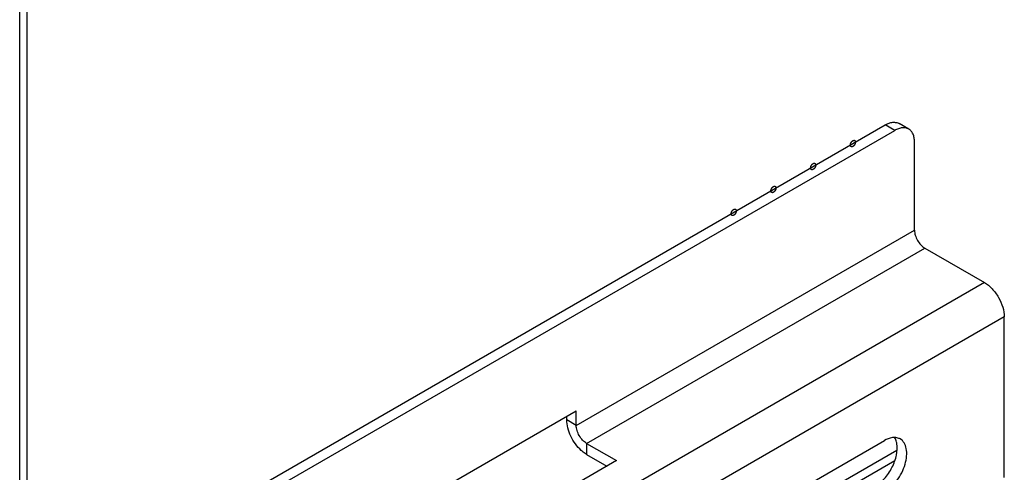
# Model space of a CAD drawing. Header units: inches. Extents: x 5 to 265, y 5 to 171.
# Tile 117 of 212: x 197.96 to 202.34, y 121.5 to 123.52. Entities that reach past the tile are written whole.
import ezdxf

# ---------------------------------------------------------------- set-up
doc = ezdxf.new("R2010")
doc.units = ezdxf.units.IN
doc.header["$LTSCALE"] = 14.96
doc.header["$MEASUREMENT"] = 0
doc.layers.get('0').update_dxf_attribs({"linetype": 'CONTINUOUS'})
doc.layers.add('03_ALL_AXES', color=7, linetype='CONTINUOUS')

msp = doc.modelspace()

# ---------------------------------------------------------------- linework, layer by layer
at = {"color": 7, "linetype": 'Continuous'}
for p, q in [((197.9895, 125.7406), (197.9895, 59.6039)), ((197.9576, 59.5594), (197.9576, 125.6961)), ((197.9895, 120.8454), (201.8091, 123.0506)), ((201.8516, 123.0261), (201.8091, 123.0506)), ((201.9141, 123.0323), (201.8716, 123.0568)), ((197.9895, 120.7964), (201.8516, 123.0261)), ((201.94, 122.5815), (201.94, 122.9751)), ((200.4345, 121.7124), (201.94, 122.5815)), ((200.4805, 121.6328), (201.9859, 122.5019)), ((201.9859, 122.5019), (202.2511, 122.3489)), ((202.2511, 122.3489), (197.9895, 119.8884)), ((202.3395, 122.1958), (197.9895, 119.6843)), ((202.3395, 121.4813), (202.3395, 122.1958)), ((199.5507, 121.2674), (200.4345, 121.7777)), ((200.4345, 121.7124), (200.4345, 121.7777)), ((200.3921, 121.7369), (200.3921, 121.7532)), ((200.4345, 121.7124), (200.3921, 121.7369)), ((199.5188, 120.3248), (201.806, 121.6452)), ((200.418, 120.7694), (201.8614, 121.6027)), ((200.4805, 121.6328), (200.4805, 121.5838)), ((200.4805, 121.6328), (200.6136, 121.556)), ((200.6136, 121.556), (199.7297, 121.0456)), ((200.4805, 121.5838), (200.5712, 121.5315)), ((201.8516, 121.5548), (200.4805, 120.7632))]:
    msp.add_line(p, q, dxfattribs=at)
for points, knots in [([(201.8091, 123.0506), (201.8146, 123.0538), (201.8255, 123.059), (201.8423, 123.063), (201.858, 123.0626), (201.8675, 123.0592), (201.8716, 123.0568)], [0, 0, 0, 0, 0.289798, 0.549047, 0.782227, 1, 1, 1, 1]), ([(201.9141, 123.0323), (201.9099, 123.0347), (201.9005, 123.0381), (201.8847, 123.0385), (201.868, 123.0345), (201.8571, 123.0293), (201.8516, 123.0261)], [0, 0, 0, 0, 0.217773, 0.450953, 0.710202, 1, 1, 1, 1]), ([(201.94, 122.9751), (201.94, 122.9814), (201.939, 122.9935), (201.9341, 123.01), (201.9259, 123.0235), (201.9182, 123.0299), (201.9141, 123.0323)], [0, 0, 0, 0, 0.2898, 0.549049, 0.782228, 1, 1, 1, 1]), ([(201.6543, 122.9612), (201.6543, 122.9617), (201.6544, 122.9623), (201.6544, 122.9631), (201.6545, 122.9636), (201.6545, 122.9639), (201.6546, 122.9642), (201.6547, 122.9647), (201.6548, 122.9653), (201.655, 122.966), (201.6551, 122.9667), (201.6554, 122.9674), (201.6557, 122.9681), (201.6559, 122.9688), (201.6562, 122.9695), (201.6565, 122.9703), (201.6569, 122.971), (201.6573, 122.9717), (201.6576, 122.9724), (201.658, 122.973), (201.6585, 122.9737), (201.6589, 122.9743), (201.6593, 122.975), (201.6598, 122.9756), (201.6603, 122.9761), (201.6608, 122.9767), (201.6612, 122.9773), (201.6618, 122.9778), (201.6623, 122.9783), (201.6628, 122.9787), (201.6631, 122.979), (201.6634, 122.9793), (201.6636, 122.9795), (201.664, 122.9797), (201.6647, 122.9802), (201.6652, 122.9806), (201.6656, 122.9808)], [0, 0, 0, 0, 0.0625, 0.09375, 0.109375, 0.125, 0.140625, 0.15625, 0.1875, 0.21875, 0.25, 0.28125, 0.3125, 0.34375, 0.375, 0.40625, 0.4375, 0.46875, 0.5, 0.53125, 0.5625, 0.59375, 0.625, 0.65625, 0.6875, 0.71875, 0.75, 0.78125, 0.8125, 0.84375, 0.859375, 0.875, 0.890625, 0.90625, 0.9375, 1, 1, 1, 1]), ([(201.6656, 122.9547), (201.6652, 122.9545), (201.6647, 122.9543), (201.664, 122.954), (201.6637, 122.9538), (201.6634, 122.9537), (201.6631, 122.9536), (201.6628, 122.9535), (201.6623, 122.9534), (201.6619, 122.9533), (201.6616, 122.9533), (201.6613, 122.9532), (201.661, 122.9532), (201.6607, 122.9532), (201.6603, 122.9532), (201.6599, 122.9532), (201.6596, 122.9533), (201.6593, 122.9532), (201.6591, 122.9533), (201.6588, 122.9534), (201.6585, 122.9536), (201.6581, 122.9537), (201.6578, 122.9538), (201.6576, 122.9539), (201.6574, 122.9541), (201.6572, 122.9542), (201.6569, 122.9545), (201.6566, 122.9547), (201.6564, 122.9549), (201.6562, 122.955), (201.6561, 122.9553), (201.6559, 122.9555), (201.6557, 122.9559), (201.6555, 122.9562), (201.6553, 122.9565), (201.6551, 122.9567), (201.6551, 122.957), (201.655, 122.9573), (201.6548, 122.9577), (201.6547, 122.9582), (201.6546, 122.9585), (201.6545, 122.9588), (201.6545, 122.9591), (201.6544, 122.9595), (201.6544, 122.9602), (201.6543, 122.9608), (201.6543, 122.9612)], [0, 0, 0, 0, 0.0625, 0.09375, 0.109375, 0.125, 0.140625, 0.15625, 0.1875, 0.21875, 0.234375, 0.25, 0.265625, 0.28125, 0.3125, 0.34375, 0.359375, 0.375, 0.390625, 0.40625, 0.4375, 0.46875, 0.484375, 0.5, 0.515625, 0.53125, 0.5625, 0.59375, 0.609375, 0.625, 0.640625, 0.65625, 0.6875, 0.71875, 0.734375, 0.75, 0.765625, 0.78125, 0.8125, 0.84375, 0.859375, 0.875, 0.890625, 0.90625, 0.9375, 1, 1, 1, 1]), ([(201.6656, 122.9808), (201.666, 122.981), (201.6665, 122.9812), (201.6672, 122.9815), (201.6675, 122.9817), (201.6678, 122.9819), (201.6681, 122.9819), (201.6684, 122.982), (201.6689, 122.9821), (201.6693, 122.9822), (201.6696, 122.9823), (201.6699, 122.9823), (201.6702, 122.9823), (201.6705, 122.9823), (201.6709, 122.9823), (201.6713, 122.9823), (201.6716, 122.9823), (201.6719, 122.9823), (201.6721, 122.9822), (201.6724, 122.9821), (201.6727, 122.9819), (201.6731, 122.9818), (201.6734, 122.9817), (201.6736, 122.9816), (201.6738, 122.9815), (201.674, 122.9813), (201.6743, 122.981), (201.6746, 122.9808), (201.6748, 122.9806), (201.675, 122.9805), (201.6751, 122.9802), (201.6753, 122.98), (201.6755, 122.9796), (201.6757, 122.9793), (201.6759, 122.979), (201.6761, 122.9788), (201.6761, 122.9785), (201.6762, 122.9782), (201.6764, 122.9778), (201.6765, 122.9773), (201.6766, 122.977), (201.6767, 122.9768), (201.6767, 122.9764), (201.6768, 122.976), (201.6768, 122.9753), (201.6769, 122.9747), (201.6769, 122.9743)], [0, 0, 0, 0, 0.0625, 0.09375, 0.109375, 0.125, 0.140625, 0.15625, 0.1875, 0.21875, 0.234375, 0.25, 0.265625, 0.28125, 0.3125, 0.34375, 0.359375, 0.375, 0.390625, 0.40625, 0.4375, 0.46875, 0.484375, 0.5, 0.515625, 0.53125, 0.5625, 0.59375, 0.609375, 0.625, 0.640625, 0.65625, 0.6875, 0.71875, 0.734375, 0.75, 0.765625, 0.78125, 0.8125, 0.84375, 0.859375, 0.875, 0.890625, 0.90625, 0.9375, 1, 1, 1, 1]), ([(201.6769, 122.9743), (201.6769, 122.9738), (201.6768, 122.9732), (201.6768, 122.9724), (201.6767, 122.972), (201.6767, 122.9716), (201.6766, 122.9713), (201.6765, 122.9708), (201.6764, 122.9702), (201.6762, 122.9695), (201.6761, 122.9688), (201.6758, 122.9681), (201.6755, 122.9674), (201.6753, 122.9667), (201.6751, 122.966), (201.6747, 122.9653), (201.6743, 122.9646), (201.674, 122.9638), (201.6736, 122.9631), (201.6732, 122.9625), (201.6728, 122.9618), (201.6723, 122.9612), (201.6719, 122.9605), (201.6714, 122.96), (201.6709, 122.9594), (201.6704, 122.9588), (201.67, 122.9582), (201.6694, 122.9577), (201.6689, 122.9572), (201.6685, 122.9568), (201.6681, 122.9565), (201.6678, 122.9562), (201.6676, 122.9561), (201.6672, 122.9558), (201.6665, 122.9553), (201.666, 122.955), (201.6656, 122.9547)], [0, 0, 0, 0, 0.0625, 0.09375, 0.109375, 0.125, 0.140625, 0.15625, 0.1875, 0.21875, 0.25, 0.28125, 0.3125, 0.34375, 0.375, 0.40625, 0.4375, 0.46875, 0.5, 0.53125, 0.5625, 0.59375, 0.625, 0.65625, 0.6875, 0.71875, 0.75, 0.78125, 0.8125, 0.84375, 0.859375, 0.875, 0.890625, 0.90625, 0.9375, 1, 1, 1, 1]), ([(201.4775, 122.8592), (201.4775, 122.8596), (201.4776, 122.8603), (201.4777, 122.861), (201.4777, 122.8615), (201.4777, 122.8618), (201.4778, 122.8622), (201.4779, 122.8626), (201.478, 122.8632), (201.4782, 122.8639), (201.4783, 122.8646), (201.4786, 122.8653), (201.4789, 122.8661), (201.4792, 122.8668), (201.4794, 122.8675), (201.4798, 122.8682), (201.4801, 122.8689), (201.4805, 122.8696), (201.4808, 122.8703), (201.4813, 122.871), (201.4817, 122.8716), (201.4821, 122.8723), (201.4825, 122.8729), (201.483, 122.8735), (201.4835, 122.8741), (201.484, 122.8747), (201.4845, 122.8753), (201.485, 122.8757), (201.4855, 122.8762), (201.486, 122.8766), (201.4863, 122.877), (201.4866, 122.8772), (201.4869, 122.8774), (201.4872, 122.8777), (201.4879, 122.8781), (201.4885, 122.8785), (201.4888, 122.8788)], [0, 0, 0, 0, 0.0625, 0.09375, 0.109375, 0.125, 0.140625, 0.15625, 0.1875, 0.21875, 0.25, 0.28125, 0.3125, 0.34375, 0.375, 0.40625, 0.4375, 0.46875, 0.5, 0.53125, 0.5625, 0.59375, 0.625, 0.65625, 0.6875, 0.71875, 0.75, 0.78125, 0.8125, 0.84375, 0.859375, 0.875, 0.890625, 0.90625, 0.9375, 1, 1, 1, 1]), ([(201.4888, 122.8788), (201.4892, 122.8789), (201.4897, 122.8792), (201.4904, 122.8795), (201.4907, 122.8796), (201.491, 122.8798), (201.4913, 122.8798), (201.4916, 122.8799), (201.4921, 122.88), (201.4925, 122.8801), (201.4929, 122.8802), (201.4931, 122.8803), (201.4934, 122.8802), (201.4937, 122.8802), (201.4941, 122.8802), (201.4945, 122.8802), (201.4948, 122.8802), (201.4951, 122.8802), (201.4953, 122.8801), (201.4956, 122.88), (201.496, 122.8799), (201.4963, 122.8797), (201.4966, 122.8796), (201.4968, 122.8796), (201.497, 122.8794), (201.4972, 122.8792), (201.4975, 122.879), (201.4978, 122.8787), (201.498, 122.8785), (201.4982, 122.8784), (201.4984, 122.8782), (201.4985, 122.8779), (201.4987, 122.8776), (201.499, 122.8772), (201.4991, 122.8769), (201.4993, 122.8768), (201.4993, 122.8765), (201.4995, 122.8761), (201.4996, 122.8757), (201.4997, 122.8753), (201.4998, 122.8749), (201.4999, 122.8747), (201.4999, 122.8744), (201.5, 122.874), (201.5, 122.8732), (201.5001, 122.8726), (201.5001, 122.8722)], [0, 0, 0, 0, 0.0625, 0.09375, 0.109375, 0.125, 0.140625, 0.15625, 0.1875, 0.21875, 0.234375, 0.25, 0.265625, 0.28125, 0.3125, 0.34375, 0.359375, 0.375, 0.390625, 0.40625, 0.4375, 0.46875, 0.484375, 0.5, 0.515625, 0.53125, 0.5625, 0.59375, 0.609375, 0.625, 0.640625, 0.65625, 0.6875, 0.71875, 0.734375, 0.75, 0.765625, 0.78125, 0.8125, 0.84375, 0.859375, 0.875, 0.890625, 0.90625, 0.9375, 1, 1, 1, 1]), ([(201.5001, 122.8722), (201.5001, 122.8718), (201.5, 122.8711), (201.5, 122.8703), (201.4999, 122.8699), (201.4999, 122.8696), (201.4998, 122.8692), (201.4997, 122.8687), (201.4996, 122.8682), (201.4994, 122.8675), (201.4993, 122.8668), (201.499, 122.866), (201.4988, 122.8653), (201.4985, 122.8646), (201.4983, 122.8639), (201.4979, 122.8632), (201.4975, 122.8625), (201.4972, 122.8618), (201.4968, 122.8611), (201.4964, 122.8604), (201.496, 122.8598), (201.4955, 122.8591), (201.4951, 122.8585), (201.4946, 122.8579), (201.4941, 122.8573), (201.4937, 122.8567), (201.4932, 122.8561), (201.4926, 122.8557), (201.4921, 122.8552), (201.4917, 122.8548), (201.4913, 122.8544), (201.4911, 122.8542), (201.4908, 122.854), (201.4904, 122.8537), (201.4898, 122.8533), (201.4892, 122.8529), (201.4888, 122.8526)], [0, 0, 0, 0, 0.0625, 0.09375, 0.109375, 0.125, 0.140625, 0.15625, 0.1875, 0.21875, 0.25, 0.28125, 0.3125, 0.34375, 0.375, 0.40625, 0.4375, 0.46875, 0.5, 0.53125, 0.5625, 0.59375, 0.625, 0.65625, 0.6875, 0.71875, 0.75, 0.78125, 0.8125, 0.84375, 0.859375, 0.875, 0.890625, 0.90625, 0.9375, 1, 1, 1, 1]), ([(201.4888, 122.8526), (201.4885, 122.8525), (201.4879, 122.8522), (201.4873, 122.8519), (201.4869, 122.8517), (201.4866, 122.8516), (201.4864, 122.8516), (201.486, 122.8515), (201.4856, 122.8514), (201.4851, 122.8513), (201.4848, 122.8512), (201.4845, 122.8511), (201.4843, 122.8511), (201.4839, 122.8511), (201.4835, 122.8512), (201.4831, 122.8512), (201.4828, 122.8512), (201.4826, 122.8512), (201.4824, 122.8513), (201.4821, 122.8514), (201.4817, 122.8515), (201.4813, 122.8516), (201.481, 122.8518), (201.4808, 122.8518), (201.4807, 122.852), (201.4804, 122.8522), (201.4801, 122.8524), (201.4798, 122.8527), (201.4796, 122.8529), (201.4794, 122.853), (201.4793, 122.8532), (201.4791, 122.8535), (201.4789, 122.8538), (201.4787, 122.8542), (201.4785, 122.8544), (201.4784, 122.8546), (201.4783, 122.8549), (201.4782, 122.8552), (201.4781, 122.8557), (201.4779, 122.8561), (201.4778, 122.8565), (201.4777, 122.8567), (201.4777, 122.857), (201.4777, 122.8574), (201.4776, 122.8581), (201.4776, 122.8588), (201.4775, 122.8592)], [0, 0, 0, 0, 0.0625, 0.09375, 0.109375, 0.125, 0.140625, 0.15625, 0.1875, 0.21875, 0.234375, 0.25, 0.265625, 0.28125, 0.3125, 0.34375, 0.359375, 0.375, 0.390625, 0.40625, 0.4375, 0.46875, 0.484375, 0.5, 0.515625, 0.53125, 0.5625, 0.59375, 0.609375, 0.625, 0.640625, 0.65625, 0.6875, 0.71875, 0.734375, 0.75, 0.765625, 0.78125, 0.8125, 0.84375, 0.859375, 0.875, 0.890625, 0.90625, 0.9375, 1, 1, 1, 1]), ([(201.3007, 122.7571), (201.3008, 122.7575), (201.3008, 122.7582), (201.3009, 122.759), (201.3009, 122.7594), (201.3009, 122.7598), (201.301, 122.7601), (201.3011, 122.7606), (201.3013, 122.7612), (201.3014, 122.7619), (201.3016, 122.7626), (201.3019, 122.7633), (201.3021, 122.764), (201.3024, 122.7647), (201.3026, 122.7654), (201.303, 122.7661), (201.3033, 122.7668), (201.3037, 122.7675), (201.304, 122.7683), (201.3045, 122.7689), (201.3049, 122.7696), (201.3053, 122.7702), (201.3057, 122.7709), (201.3062, 122.7714), (201.3067, 122.772), (201.3072, 122.7726), (201.3077, 122.7732), (201.3082, 122.7737), (201.3088, 122.7742), (201.3092, 122.7746), (201.3096, 122.7749), (201.3098, 122.7752), (201.3101, 122.7753), (201.3105, 122.7756), (201.3111, 122.7761), (201.3117, 122.7764), (201.3121, 122.7767)], [0, 0, 0, 0, 0.0625, 0.09375, 0.109375, 0.125, 0.140625, 0.15625, 0.1875, 0.21875, 0.25, 0.28125, 0.3125, 0.34375, 0.375, 0.40625, 0.4375, 0.46875, 0.5, 0.53125, 0.5625, 0.59375, 0.625, 0.65625, 0.6875, 0.71875, 0.75, 0.78125, 0.8125, 0.84375, 0.859375, 0.875, 0.890625, 0.90625, 0.9375, 1, 1, 1, 1]), ([(201.3121, 122.7506), (201.3117, 122.7504), (201.3111, 122.7501), (201.3105, 122.7498), (201.3101, 122.7497), (201.3099, 122.7495), (201.3096, 122.7495), (201.3092, 122.7494), (201.3088, 122.7493), (201.3084, 122.7492), (201.308, 122.7491), (201.3077, 122.749), (201.3075, 122.7491), (201.3072, 122.7491), (201.3068, 122.7491), (201.3064, 122.7491), (201.306, 122.7491), (201.3058, 122.7491), (201.3056, 122.7492), (201.3053, 122.7493), (201.3049, 122.7495), (201.3046, 122.7496), (201.3043, 122.7497), (201.304, 122.7498), (201.3039, 122.7499), (201.3036, 122.7501), (201.3034, 122.7504), (201.3031, 122.7506), (201.3028, 122.7508), (201.3026, 122.7509), (201.3025, 122.7511), (201.3023, 122.7514), (201.3021, 122.7518), (201.3019, 122.7521), (201.3017, 122.7524), (201.3016, 122.7526), (201.3015, 122.7528), (201.3014, 122.7532), (201.3013, 122.7536), (201.3011, 122.754), (201.301, 122.7544), (201.3009, 122.7546), (201.3009, 122.755), (201.3009, 122.7554), (201.3008, 122.7561), (201.3008, 122.7567), (201.3007, 122.7571)], [0, 0, 0, 0, 0.0625, 0.09375, 0.109375, 0.125, 0.140625, 0.15625, 0.1875, 0.21875, 0.234375, 0.25, 0.265625, 0.28125, 0.3125, 0.34375, 0.359375, 0.375, 0.390625, 0.40625, 0.4375, 0.46875, 0.484375, 0.5, 0.515625, 0.53125, 0.5625, 0.59375, 0.609375, 0.625, 0.640625, 0.65625, 0.6875, 0.71875, 0.734375, 0.75, 0.765625, 0.78125, 0.8125, 0.84375, 0.859375, 0.875, 0.890625, 0.90625, 0.9375, 1, 1, 1, 1]), ([(201.3121, 122.7767), (201.3124, 122.7769), (201.313, 122.7771), (201.3136, 122.7774), (201.314, 122.7776), (201.3143, 122.7777), (201.3145, 122.7778), (201.3149, 122.7779), (201.3153, 122.778), (201.3157, 122.7781), (201.3161, 122.7781), (201.3164, 122.7782), (201.3166, 122.7782), (201.3169, 122.7782), (201.3173, 122.7782), (201.3177, 122.7782), (201.3181, 122.7781), (201.3183, 122.7782), (201.3185, 122.778), (201.3188, 122.7779), (201.3192, 122.7778), (201.3195, 122.7777), (201.3198, 122.7776), (201.3201, 122.7775), (201.3202, 122.7773), (201.3205, 122.7772), (201.3208, 122.7769), (201.321, 122.7767), (201.3213, 122.7765), (201.3215, 122.7763), (201.3216, 122.7761), (201.3218, 122.7759), (201.322, 122.7755), (201.3222, 122.7752), (201.3224, 122.7749), (201.3225, 122.7747), (201.3226, 122.7744), (201.3227, 122.7741), (201.3228, 122.7737), (201.323, 122.7732), (201.3231, 122.7729), (201.3232, 122.7726), (201.3232, 122.7723), (201.3232, 122.7719), (201.3233, 122.7712), (201.3233, 122.7706), (201.3234, 122.7702)], [0, 0, 0, 0, 0.0625, 0.09375, 0.109375, 0.125, 0.140625, 0.15625, 0.1875, 0.21875, 0.234375, 0.25, 0.265625, 0.28125, 0.3125, 0.34375, 0.359375, 0.375, 0.390625, 0.40625, 0.4375, 0.46875, 0.484375, 0.5, 0.515625, 0.53125, 0.5625, 0.59375, 0.609375, 0.625, 0.640625, 0.65625, 0.6875, 0.71875, 0.734375, 0.75, 0.765625, 0.78125, 0.8125, 0.84375, 0.859375, 0.875, 0.890625, 0.90625, 0.9375, 1, 1, 1, 1]), ([(201.3234, 122.7702), (201.3233, 122.7697), (201.3233, 122.7691), (201.3232, 122.7683), (201.3232, 122.7678), (201.3232, 122.7675), (201.3231, 122.7672), (201.323, 122.7667), (201.3228, 122.7661), (201.3227, 122.7654), (201.3225, 122.7647), (201.3222, 122.764), (201.322, 122.7633), (201.3217, 122.7626), (201.3215, 122.7618), (201.3211, 122.7611), (201.3208, 122.7604), (201.3204, 122.7597), (201.3201, 122.759), (201.3196, 122.7584), (201.3192, 122.7577), (201.3188, 122.7571), (201.3184, 122.7564), (201.3179, 122.7558), (201.3174, 122.7552), (201.3169, 122.7547), (201.3164, 122.7541), (201.3159, 122.7536), (201.3153, 122.7531), (201.3149, 122.7527), (201.3146, 122.7524), (201.3143, 122.7521), (201.314, 122.7519), (201.3136, 122.7517), (201.313, 122.7512), (201.3124, 122.7508), (201.3121, 122.7506)], [0, 0, 0, 0, 0.0625, 0.09375, 0.109375, 0.125, 0.140625, 0.15625, 0.1875, 0.21875, 0.25, 0.28125, 0.3125, 0.34375, 0.375, 0.40625, 0.4375, 0.46875, 0.5, 0.53125, 0.5625, 0.59375, 0.625, 0.65625, 0.6875, 0.71875, 0.75, 0.78125, 0.8125, 0.84375, 0.859375, 0.875, 0.890625, 0.90625, 0.9375, 1, 1, 1, 1]), ([(201.124, 122.655), (201.124, 122.6555), (201.1241, 122.6562), (201.1241, 122.6569), (201.1242, 122.6574), (201.1242, 122.6577), (201.1243, 122.6581), (201.1244, 122.6585), (201.1245, 122.6591), (201.1247, 122.6598), (201.1248, 122.6605), (201.1251, 122.6612), (201.1253, 122.6619), (201.1256, 122.6626), (201.1258, 122.6634), (201.1262, 122.6641), (201.1266, 122.6648), (201.1269, 122.6655), (201.1273, 122.6662), (201.1277, 122.6668), (201.1281, 122.6675), (201.1286, 122.6681), (201.129, 122.6688), (201.1295, 122.6694), (201.13, 122.67), (201.1304, 122.6705), (201.1309, 122.6712), (201.1315, 122.6716), (201.132, 122.6721), (201.1324, 122.6725), (201.1328, 122.6728), (201.133, 122.6731), (201.1333, 122.6733), (201.1337, 122.6735), (201.1343, 122.674), (201.1349, 122.6744), (201.1353, 122.6746)], [0, 0, 0, 0, 0.0625, 0.09375, 0.109375, 0.125, 0.140625, 0.15625, 0.1875, 0.21875, 0.25, 0.28125, 0.3125, 0.34375, 0.375, 0.40625, 0.4375, 0.46875, 0.5, 0.53125, 0.5625, 0.59375, 0.625, 0.65625, 0.6875, 0.71875, 0.75, 0.78125, 0.8125, 0.84375, 0.859375, 0.875, 0.890625, 0.90625, 0.9375, 1, 1, 1, 1]), ([(201.1353, 122.6485), (201.1349, 122.6483), (201.1344, 122.6481), (201.1337, 122.6478), (201.1334, 122.6476), (201.1331, 122.6475), (201.1328, 122.6474), (201.1325, 122.6473), (201.132, 122.6472), (201.1316, 122.6471), (201.1312, 122.6471), (201.131, 122.647), (201.1307, 122.647), (201.1304, 122.647), (201.13, 122.647), (201.1296, 122.6471), (201.1293, 122.6471), (201.129, 122.6471), (201.1288, 122.6472), (201.1285, 122.6473), (201.1281, 122.6474), (201.1278, 122.6475), (201.1275, 122.6476), (201.1273, 122.6477), (201.1271, 122.6479), (201.1269, 122.6481), (201.1266, 122.6483), (201.1263, 122.6485), (201.1261, 122.6487), (201.1259, 122.6489), (201.1257, 122.6491), (201.1256, 122.6494), (201.1254, 122.6497), (201.1251, 122.65), (201.125, 122.6503), (201.1248, 122.6505), (201.1248, 122.6508), (201.1246, 122.6511), (201.1245, 122.6516), (201.1244, 122.652), (201.1243, 122.6523), (201.1242, 122.6526), (201.1242, 122.6529), (201.1241, 122.6533), (201.1241, 122.654), (201.124, 122.6546), (201.124, 122.655)], [0, 0, 0, 0, 0.0625, 0.09375, 0.109375, 0.125, 0.140625, 0.15625, 0.1875, 0.21875, 0.234375, 0.25, 0.265625, 0.28125, 0.3125, 0.34375, 0.359375, 0.375, 0.390625, 0.40625, 0.4375, 0.46875, 0.484375, 0.5, 0.515625, 0.53125, 0.5625, 0.59375, 0.609375, 0.625, 0.640625, 0.65625, 0.6875, 0.71875, 0.734375, 0.75, 0.765625, 0.78125, 0.8125, 0.84375, 0.859375, 0.875, 0.890625, 0.90625, 0.9375, 1, 1, 1, 1]), ([(201.1353, 122.6746), (201.1356, 122.6748), (201.1362, 122.6751), (201.1368, 122.6754), (201.1372, 122.6755), (201.1375, 122.6757), (201.1377, 122.6757), (201.1381, 122.6758), (201.1385, 122.6759), (201.139, 122.676), (201.1393, 122.6761), (201.1396, 122.6762), (201.1398, 122.6761), (201.1402, 122.6761), (201.1406, 122.6761), (201.141, 122.6761), (201.1413, 122.6761), (201.1415, 122.6761), (201.1418, 122.676), (201.142, 122.6759), (201.1424, 122.6757), (201.1428, 122.6756), (201.1431, 122.6755), (201.1433, 122.6754), (201.1434, 122.6753), (201.1437, 122.6751), (201.144, 122.6748), (201.1443, 122.6746), (201.1445, 122.6744), (201.1447, 122.6743), (201.1448, 122.6741), (201.145, 122.6738), (201.1452, 122.6734), (201.1454, 122.6731), (201.1456, 122.6728), (201.1457, 122.6726), (201.1458, 122.6724), (201.1459, 122.672), (201.146, 122.6716), (201.1462, 122.6712), (201.1463, 122.6708), (201.1464, 122.6706), (201.1464, 122.6702), (201.1464, 122.6698), (201.1465, 122.6691), (201.1466, 122.6685), (201.1466, 122.6681)], [0, 0, 0, 0, 0.0625, 0.09375, 0.109375, 0.125, 0.140625, 0.15625, 0.1875, 0.21875, 0.234375, 0.25, 0.265625, 0.28125, 0.3125, 0.34375, 0.359375, 0.375, 0.390625, 0.40625, 0.4375, 0.46875, 0.484375, 0.5, 0.515625, 0.53125, 0.5625, 0.59375, 0.609375, 0.625, 0.640625, 0.65625, 0.6875, 0.71875, 0.734375, 0.75, 0.765625, 0.78125, 0.8125, 0.84375, 0.859375, 0.875, 0.890625, 0.90625, 0.9375, 1, 1, 1, 1]), ([(201.1466, 122.6681), (201.1466, 122.6677), (201.1465, 122.667), (201.1464, 122.6662), (201.1464, 122.6658), (201.1464, 122.6654), (201.1463, 122.6651), (201.1462, 122.6646), (201.1461, 122.664), (201.1459, 122.6633), (201.1458, 122.6626), (201.1455, 122.6619), (201.1452, 122.6612), (201.1449, 122.6605), (201.1447, 122.6598), (201.1443, 122.6591), (201.144, 122.6584), (201.1436, 122.6577), (201.1433, 122.6569), (201.1428, 122.6563), (201.1424, 122.6557), (201.142, 122.655), (201.1416, 122.6543), (201.1411, 122.6538), (201.1406, 122.6532), (201.1401, 122.6526), (201.1396, 122.652), (201.1391, 122.6515), (201.1386, 122.651), (201.1381, 122.6506), (201.1378, 122.6503), (201.1375, 122.65), (201.1372, 122.6499), (201.1369, 122.6496), (201.1362, 122.6492), (201.1356, 122.6488), (201.1353, 122.6485)], [0, 0, 0, 0, 0.0625, 0.09375, 0.109375, 0.125, 0.140625, 0.15625, 0.1875, 0.21875, 0.25, 0.28125, 0.3125, 0.34375, 0.375, 0.40625, 0.4375, 0.46875, 0.5, 0.53125, 0.5625, 0.59375, 0.625, 0.65625, 0.6875, 0.71875, 0.75, 0.78125, 0.8125, 0.84375, 0.859375, 0.875, 0.890625, 0.90625, 0.9375, 1, 1, 1, 1]), ([(201.94, 122.5815), (201.94, 122.574), (201.9428, 122.5581), (201.9526, 122.5358), (201.967, 122.5161), (201.9794, 122.5057), (201.9859, 122.5019)], [0, 0, 0, 0, 0.237224, 0.500001, 0.762778, 1, 1, 1, 1]), ([(202.2511, 122.3489), (202.2636, 122.3416), (202.2874, 122.3216), (202.3151, 122.2837), (202.334, 122.2408), (202.3395, 122.2102), (202.3395, 122.1958)], [0, 0, 0, 0, 0.237247, 0.499999, 0.762752, 1, 1, 1, 1]), ([(200.4568, 121.6013), (200.4471, 121.6099), (200.4295, 121.6298), (200.4092, 121.6639), (200.3958, 121.7001), (200.3921, 121.725), (200.3921, 121.7369)], [0, 0, 0, 0, 0.251964, 0.514399, 0.769205, 1, 1, 1, 1]), ([(200.4805, 121.6328), (200.474, 121.6366), (200.4616, 121.6469), (200.4472, 121.6666), (200.4374, 121.689), (200.4345, 121.7049), (200.4345, 121.7124)], [0, 0, 0, 0, 0.237222, 0.499999, 0.762776, 1, 1, 1, 1]), ([(200.4805, 121.5838), (200.4785, 121.585), (200.4701, 121.5901), (200.4623, 121.5963), (200.4568, 121.6013)], [0, 0, 0, 0, 0.238551, 1, 1, 1, 1])]:
    msp.add_open_spline(points, degree=3, knots=knots, dxfattribs=at)
at = {"layer": '03_ALL_AXES', "color": 7, "linetype": 'Continuous'}
for points, knots in [([(201.8522, 121.6587), (201.8486, 121.6589), (201.8323, 121.6579), (201.8168, 121.6515), (201.806, 121.6452)], [0, 0, 0, 0, 0.226104, 1, 1, 1, 1]), ([(201.806, 121.4158), (201.8164, 121.4218), (201.8365, 121.4373), (201.8624, 121.4667), (201.8837, 121.5013), (201.8986, 121.5383), (201.906, 121.5747), (201.9052, 121.6077), (201.896, 121.6351), (201.8832, 121.6481), (201.8762, 121.6522)], [0, 0, 0, 0, 0.128787, 0.270587, 0.417872, 0.562378, 0.696192, 0.81359, 0.913064, 1, 1, 1, 1]), ([(201.8762, 121.6522), (201.8744, 121.6532), (201.867, 121.6569), (201.8585, 121.6586), (201.8522, 121.6587)], [0, 0, 0, 0, 0.24434, 1, 1, 1, 1]), ([(201.8614, 121.6314), (201.861, 121.6339), (201.8591, 121.643), (201.8557, 121.6519), (201.8523, 121.6578)], [0, 0, 0, 0, 0.266278, 1, 1, 1, 1]), ([(201.7635, 121.4403), (201.7793, 121.4494), (201.8088, 121.4752), (201.8415, 121.5237), (201.8615, 121.5773), (201.8642, 121.6147), (201.8614, 121.6314)], [0, 0, 0, 0, 0.243144, 0.512089, 0.774348, 1, 1, 1, 1])]:
    msp.add_open_spline(points, degree=3, knots=knots, dxfattribs=at)

doc.saveas('drawing.dxf')
